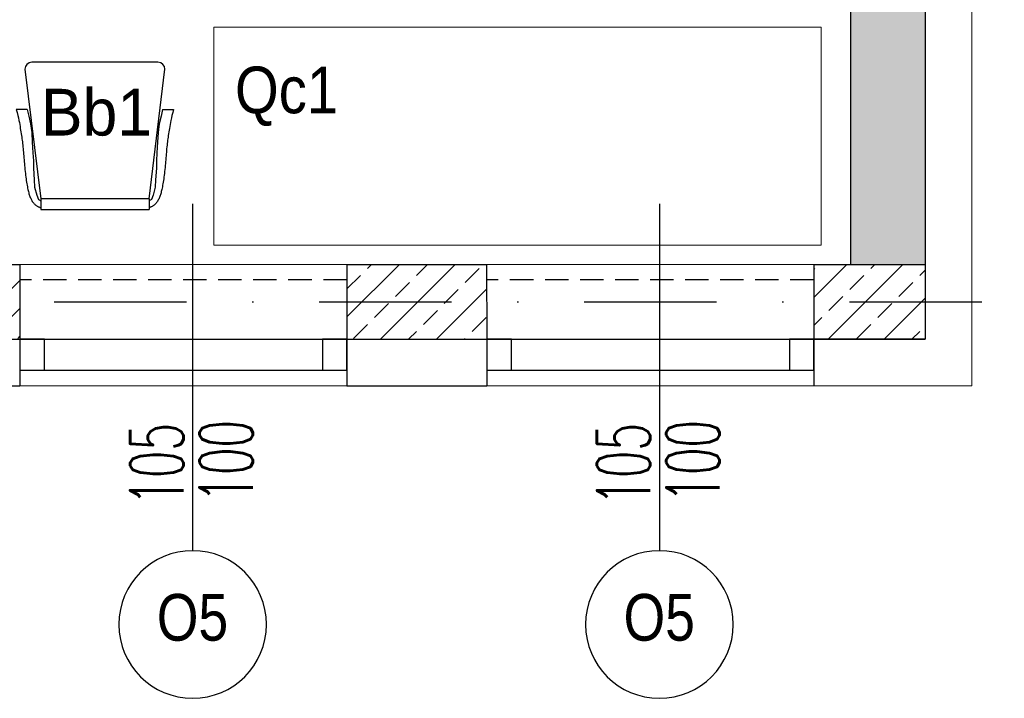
# Model space of a CAD drawing. Header units: millimetres. Extents: x 14495 to 271441, y -21035 to 2232.
# Tile 221 of 227: x 87772 to 88088, y -383 to -165. Entities that reach past the tile are written whole.
import ezdxf
from ezdxf.enums import TextEntityAlignment as Align
from ezdxf.lldxf.tags import DXFTag

# ---------------------------------------------------------------- set-up
doc = ezdxf.new("R2010")
doc.units = ezdxf.units.MM
doc.linetypes.add('DASHDOT', pattern=[1, 0.5, -0.25, 0, -0.25])
doc.linetypes.add('HIDDENX2', pattern=[0.75, 0.5, -0.25])
for name, color, linetype in [('-- TECH  SYMBOLE', 1, 'Continuous'), ('a-bloki-drzwi', 52, 'Continuous'), ('a-cienka', 8, 'Continuous'), ('A_bloki-drzwi', 1, 'Continuous'), ('A_BLOKI_KÓŁKO', 1, 'Continuous'), ('A_BLOKI_OPIS', 1, 'Continuous'), ('a_HATCH', 9, 'Continuous'), ('A_L przerywana', 251, 'HIDDENX2'), ('A_OSIE', 252, 'DASHDOT'), ('A_PROJEKTOWANE', 3, 'Continuous'), ('meble', 1, 'Continuous'), ('TECH Meble', 1, 'Continuous')]:
    doc.layers.add(name, color=color, linetype=linetype)
doc.layers.add('A_L_CIENKA', color=251, linetype='Continuous', lineweight=5)
doc.styles.add('arialce', font='ARIALN.TTF')
doc.styles.add('cg', font='GOTHIC.TTF')
doc.styles.add('ROMANS', font='romans', dxfattribs={"width": 0.6})
tags = doc.linetypes.add('DASH', pattern=[15, 10, -5]).pattern_tags.tags
tags[6:7] = [DXFTag(74, 4), DXFTag(75, 0), DXFTag(340, '0'), DXFTag(46, 1.0), DXFTag(50, 0.0), DXFTag(44, 0.0), DXFTag(45, 0.0)]
tags[4:5] = [DXFTag(74, 4), DXFTag(75, 0), DXFTag(340, '0'), DXFTag(46, 1.0), DXFTag(50, 0.0), DXFTag(44, 0.0), DXFTag(45, 0.0)]
pattern_1 = [(45, (-1396.247, 0.158), (-8.9802561, 8.9802561), []), (45, (-1387.267, 0.158), (-8.9802561, 8.9802561), [6.35, -3.175])]

# ---------------------------------------------------------------- blocks, each defined once
blk = doc.blocks.new('HJTS')
at = {"color": 8}
blk.add_line((0, 0), (0, 111.34), dxfattribs=at)
at = {"layer": 'A_BLOKI_KÓŁKO', "ltscale": 0.04}
blk.add_circle((0, 135.04), 23.7, dxfattribs=at)
at = {"layer": 'A_BLOKI_OPIS', "style": 'ROMANS'}
for tag, height, width, p in [('O', 20.59, 0.5, (-0.05, 135.67)), ('100', 17.16, 0.6, (-11.49, 86.54)), ('200', 17.16, 0.6, (10.76, 86.54))]:
    blk.add_attdef(tag, text='', height=height, rotation=90, dxfattribs=dict(at, width=width)).set_placement(p, align=Align.MIDDLE)
blk = doc.blocks.new('krzesło')
at = {"color": 2, "ltscale": 0.1}
for p, q in [((3434.79, -4346.03), (3394.29, -4346.03)), ((3392.04, -4348.28), (3397.14, -4389.9)), ((3431.95, -4389.9), (3437.04, -4348.28)), ((3392.77, -4361.22), (3389.26, -4361.22)), ((3436.3, -4361.22), (3439.81, -4361.22)), ((3431.94, -4389.9), (3397.13, -4389.9)), ((3397.13, -4389.9), (3397.13, -4393.28)), ((3431.94, -4389.9), (3431.94, -4393.28)), ((3397.13, -4393.28), (3431.94, -4393.28))]:
    blk.add_line(p, q, dxfattribs=at)
for points in [[(3389.26, -4361.22), (3389.54, -4362.19), (3389.78, -4363.08), (3389.98, -4363.91), (3390.15, -4364.67), (3390.28, -4365.37), (3390.4, -4366.04), (3390.5, -4366.66), (3390.6, -4367.26), (3390.69, -4367.84), (3390.78, -4368.4), (3390.86, -4368.95), (3390.95, -4369.49), (3391.03, -4370.02), (3391.1, -4370.55), (3391.18, -4371.08), (3391.25, -4371.61), (3391.31, -4372.14), (3391.37, -4372.68), (3391.43, -4373.22), (3391.49, -4373.78), (3391.54, -4374.34), (3391.59, -4374.91), (3391.64, -4375.49), (3391.69, -4376.09), (3391.74, -4376.69), (3391.79, -4377.31), (3391.85, -4377.94), (3391.9, -4378.57), (3391.96, -4379.2), (3392.01, -4379.83), (3392.07, -4380.46), (3392.14, -4381.08), (3392.21, -4381.69), (3392.28, -4382.3), (3392.36, -4382.89), (3392.44, -4383.46), (3392.52, -4384.01), (3392.6, -4384.54), (3392.68, -4385.05), (3392.77, -4385.53), (3392.85, -4385.99), (3392.93, -4386.42), (3393.02, -4386.82), (3393.11, -4387.2), (3393.2, -4387.56), (3393.29, -4387.91), (3393.38, -4388.24), (3393.48, -4388.55), (3393.58, -4388.85), (3393.69, -4389.15), (3393.8, -4389.43), (3393.92, -4389.7), (3394.04, -4389.96), (3394.17, -4390.21), (3394.3, -4390.44), (3394.44, -4390.67), (3394.59, -4390.89), (3394.74, -4391.09), (3394.89, -4391.28), (3395.05, -4391.46), (3395.21, -4391.63), (3395.37, -4391.78), (3395.53, -4391.92), (3395.69, -4392.04), (3395.85, -4392.15), (3396.01, -4392.24), (3396.17, -4392.33), (3396.34, -4392.41), (3396.52, -4392.48), (3396.71, -4392.56), (3396.91, -4392.63), (3397.13, -4392.72)], [(3392.77, -4361.22), (3393.3, -4363.36), (3393.84, -4365.76), (3394.24, -4368.59), (3394.38, -4371.7), (3394.64, -4375.1), (3394.78, -4377.64), (3394.78, -4380.04), (3395.05, -4383.72), (3395.18, -4386.12), (3395.85, -4388.67), (3396.39, -4390.08), (3397.13, -4390.47)], [(3436.3, -4361.22), (3435.77, -4363.36), (3435.23, -4365.76), (3434.83, -4368.59), (3434.69, -4371.7), (3434.43, -4375.1), (3434.29, -4377.64), (3434.29, -4380.04), (3434.02, -4383.72), (3433.89, -4386.12), (3433.22, -4388.67), (3432.68, -4390.08), (3431.94, -4390.47)], [(3439.81, -4361.22), (3439.53, -4362.19), (3439.29, -4363.08), (3439.09, -4363.91), (3438.92, -4364.67), (3438.79, -4365.37), (3438.67, -4366.04), (3438.57, -4366.66), (3438.47, -4367.26), (3438.38, -4367.84), (3438.29, -4368.4), (3438.21, -4368.95), (3438.12, -4369.49), (3438.04, -4370.02), (3437.97, -4370.55), (3437.89, -4371.08), (3437.82, -4371.61), (3437.76, -4372.14), (3437.7, -4372.68), (3437.64, -4373.22), (3437.58, -4373.78), (3437.53, -4374.34), (3437.48, -4374.91), (3437.43, -4375.49), (3437.38, -4376.09), (3437.33, -4376.69), (3437.27, -4377.31), (3437.22, -4377.94), (3437.17, -4378.57), (3437.11, -4379.2), (3437.06, -4379.83), (3436.99, -4380.46), (3436.93, -4381.08), (3436.86, -4381.69), (3436.79, -4382.3), (3436.71, -4382.89), (3436.63, -4383.46), (3436.55, -4384.01), (3436.47, -4384.54), (3436.39, -4385.05), (3436.3, -4385.53), (3436.22, -4385.99), (3436.14, -4386.42), (3436.05, -4386.82), (3435.96, -4387.2), (3435.87, -4387.56), (3435.78, -4387.91), (3435.69, -4388.24), (3435.59, -4388.55), (3435.49, -4388.85), (3435.38, -4389.15), (3435.27, -4389.43), (3435.15, -4389.7), (3435.03, -4389.96), (3434.9, -4390.21), (3434.77, -4390.44), (3434.63, -4390.67), (3434.48, -4390.89), (3434.33, -4391.09), (3434.18, -4391.28), (3434.02, -4391.46), (3433.86, -4391.63), (3433.7, -4391.78), (3433.54, -4391.92), (3433.38, -4392.04), (3433.22, -4392.15), (3433.06, -4392.24), (3432.9, -4392.33), (3432.73, -4392.41), (3432.55, -4392.48), (3432.36, -4392.56), (3432.16, -4392.63), (3431.94, -4392.72)]]:
    blk.add_lwpolyline(points, dxfattribs=at)
for centre, start, end in [((3394.29, -4348.28), 90, 180), ((3434.79, -4348.28), 0, 90)]:
    blk.add_arc(centre, 2.25, start, end, dxfattribs=at)
blk = doc.blocks.new('krzesełko')
at = {"layer": 'TECH Meble'}
blk.add_blockref('krzesło', (-3414.54, 4393.28), dxfattribs=at)

msp = doc.modelspace()

# ---------------------------------------------------------------- hatches: boundary and pattern name
at = {"layer": 'a_HATCH', "linetype": 'Continuous', "lineweight": 13}
h = msp.add_hatch(dxfattribs=at)
h.set_pattern_fill('ANSI33', color=256, scale=2, style=0)
h.set_pattern_definition([(45, (-4035.47, -134.583), (-8.9802561, 8.9802561), []), (45, (-4026.489, -134.583), (-8.9802561, 8.9802561), [6.35, -3.175])])
h.paths.add_polyline_path([(88026.58, 1476.74), (88026.58, 1452.74), (88038.29, 1452.74), (88038.29, 1032.24), (88048.29, 1032.24), (88048.29, 1022.24), (88038.29, 1022.24), (88038.29, 594.69), (88048.29, 594.69), (88048.29, 584.69), (88038.29, 584.69), (88038.29, -243.26), (88062.29, -243.26), (88062.29, 1476.74)])
h = msp.add_hatch(dxfattribs=at)
h.set_pattern_fill('ANSI33', color=256, scale=2, style=0)
h.set_pattern_definition(pattern_1)
h.paths.add_polyline_path([(87726.72, -243.26), (87726.72, -248.26), (87726.72, -255.26), (87749.87, -255.26), (87749.87, -243.26)])
h.paths.add_polyline_path([(87771.61, -255.26), (87771.59, -248.26), (87771.58, -243.26), (87749.87, -243.26), (87749.87, -255.26)])
h.paths.add_polyline_path([(87749.87, -255.26), (87726.72, -255.26), (87726.72, -267.26), (87749.87, -267.26)])
h.paths.add_polyline_path([(87749.87, -267.26), (87771.65, -267.26), (87771.61, -255.26), (87749.87, -255.26)])
h = msp.add_hatch(dxfattribs=at)
h.set_pattern_fill('ANSI33', color=256, scale=2, style=0)
h.set_pattern_definition(pattern_1)
h.paths.add_polyline_path([(87876.65, -243.26), (87876.65, -248.26), (87876.65, -255.26), (87899.79, -255.26), (87899.79, -243.26)])
h.paths.add_polyline_path([(87921.54, -255.26), (87921.52, -248.26), (87921.5, -243.26), (87899.79, -243.26), (87899.79, -255.26)])
h.paths.add_polyline_path([(87899.79, -255.26), (87876.65, -255.26), (87876.65, -267.26), (87899.79, -267.26)])
h.paths.add_polyline_path([(87899.79, -267.26), (87921.58, -267.26), (87921.54, -255.26), (87899.79, -255.26)])
h = msp.add_hatch(dxfattribs=at)
h.set_pattern_fill('ANSI33', color=256, scale=2, style=0)
h.set_pattern_definition(pattern_1)
h.paths.add_polyline_path([(88049.79, -267.26), (88062.29, -267.26), (88062.29, -255.26), (88049.79, -255.26)])
h.paths.add_polyline_path([(88026.58, -267.26), (88049.79, -267.26), (88049.79, -255.26), (88026.58, -255.26)])
h.paths.add_polyline_path([(88026.58, -243.26), (88026.58, -255.26), (88049.79, -255.26), (88049.79, -243.26)])
h.paths.add_polyline_path([(88049.79, -243.26), (88049.79, -255.26), (88062.29, -255.26), (88062.29, -243.26)])

# ---------------------------------------------------------------- linework, layer by layer
at = {"layer": 'a-cienka'}
for p, q in [((87771.65, -267.26), (87771.65, -282.26)), ((87876.65, -267.26), (87876.65, -282.26)), ((87921.58, -267.26), (87921.58, -282.26)), ((88026.58, -267.26), (88026.58, -282.26)), ((87726.65, -282.26), (87771.65, -282.26)), ((87726.65, -282.26), (87771.65, -282.26)), ((87876.65, -282.26), (87921.58, -282.26))]:
    msp.add_line(p, q, dxfattribs=at)
at = {"layer": 'A_bloki-drzwi', "linetype": 'DASH'}
for p, q in [((87771.65, -267.26), (87876.65, -267.26)), ((87921.58, -267.26), (88026.58, -267.26)), ((87771.65, -277.26), (87876.65, -277.26)), ((87921.58, -277.26), (88026.58, -277.26))]:
    msp.add_line(p, q, dxfattribs=at)
at = {"layer": 'A_bloki-drzwi'}
for points in [[(87771.65, -277.26), (87779.52, -277.26), (87779.52, -267.26), (87771.65, -267.26)], [(87868.78, -277.26), (87876.65, -277.26), (87876.65, -267.26), (87868.78, -267.26)], [(87921.58, -277.26), (87929.44, -277.26), (87929.44, -267.26), (87921.58, -267.26)], [(88018.71, -277.26), (88026.58, -277.26), (88026.58, -267.26), (88018.71, -267.26)]]:
    msp.add_lwpolyline(points, close=True, dxfattribs=at)
at = {"layer": 'A_L przerywana', "ltscale": 15}
for p, q in [((87876.58, -248.26), (87771.58, -248.26)), ((88026.5, -248.26), (87921.5, -248.26))]:
    msp.add_line(p, q, dxfattribs=at)
at = {"layer": 'A_L_CIENKA'}
for p, q in [((88077.29, 1491.74), (88077.29, -282.26)), ((87876.58, -243.26), (87771.58, -243.26)), ((88026.5, -243.26), (87921.5, -243.26)), ((88077.29, -282.26), (86279.79, -282.26)), ((87771.65, -282.26), (87876.65, -282.26)), ((87921.58, -282.26), (88026.58, -282.26))]:
    msp.add_line(p, q, dxfattribs=at)
at = {"layer": 'A_OSIE', "ltscale": 85}
msp.add_line((86165.76, -255.26), (88169.23, -255.26), dxfattribs=at)
at = {"layer": 'A_PROJEKTOWANE'}
for p, q in [((88062.29, 1476.74), (88062.29, -267.26)), ((88038.29, 584.69), (88038.29, -243.26)), ((87726.65, -243.26), (87771.58, -243.26)), ((87726.65, -243.26), (87771.58, -243.26)), ((87771.58, -243.26), (87771.58, -267.26)), ((87876.65, -243.26), (87876.65, -267.26)), ((87876.65, -243.26), (87921.5, -243.26)), ((87876.65, -243.26), (87876.65, -279.76)), ((87876.65, -243.26), (87921.5, -243.26)), ((87921.5, -243.26), (87921.58, -267.26)), ((88026.58, -243.26), (88026.58, -267.26)), ((88026.58, -243.26), (88026.58, -279.76)), ((88026.58, -243.26), (88062.29, -243.26)), ((87726.65, -267.26), (87771.58, -267.26)), ((87876.65, -267.26), (87921.5, -267.26)), ((88026.58, -267.26), (88062.29, -267.26))]:
    msp.add_line(p, q, dxfattribs=at)
msp.add_lwpolyline([(88062.29, -267.26), (88026.58, -267.26)], dxfattribs=at)
at = {"layer": 'meble', "color": 2, "lineweight": 15}
msp.add_lwpolyline([(87833.96, -167.12), (88028.96, -167.12), (88028.96, -237.12), (87833.96, -237.12)], close=True, dxfattribs=at)

# ---------------------------------------------------------------- block references
at = {"layer": 'a-bloki-drzwi'}
ref = msp.add_blockref('HJTS', (87827.11, -223.84), dxfattribs=dict(at, xscale=-1, rotation=180))
ref.add_attrib('O', 'O5', dxfattribs={"layer": 'A_BLOKI_OPIS', "extrusion": (0, 0, -1), "height": 15, "style": 'arialce', "text_generation_flag": 2}).set_placement((-87827.06, -356.57), align=Align.MIDDLE)
ref.add_attrib('100', '105', dxfattribs={"layer": 'A_BLOKI_OPIS', "extrusion": (0, 0, -1), "height": 17.16, "rotation": 90, "style": 'ROMANS', "text_generation_flag": 4, "width": 0.6}).set_placement((-87815.62, -307.45), align=Align.MIDDLE)
ref.add_attrib('200', '100', dxfattribs={"layer": 'A_BLOKI_OPIS', "extrusion": (0, 0, -1), "height": 17.16, "rotation": 90, "style": 'ROMANS', "text_generation_flag": 4, "width": 0.6}).set_placement((-87837.88, -306.47), align=Align.MIDDLE)
ref = msp.add_blockref('HJTS', (87976.97, -223.84), dxfattribs=dict(at, xscale=-1, rotation=180))
ref.add_attrib('O', 'O5', dxfattribs={"layer": 'A_BLOKI_OPIS', "extrusion": (0, 0, -1), "height": 15, "style": 'arialce', "text_generation_flag": 2}).set_placement((-87976.92, -356.57), align=Align.MIDDLE)
ref.add_attrib('100', '105', dxfattribs={"layer": 'A_BLOKI_OPIS', "extrusion": (0, 0, -1), "height": 17.16, "rotation": 90, "style": 'ROMANS', "text_generation_flag": 4, "width": 0.6}).set_placement((-87965.47, -307.45), align=Align.MIDDLE)
ref.add_attrib('200', '100', dxfattribs={"layer": 'A_BLOKI_OPIS', "extrusion": (0, 0, -1), "height": 17.16, "rotation": 90, "style": 'ROMANS', "text_generation_flag": 4, "width": 0.6}).set_placement((-87987.73, -306.47), align=Align.MIDDLE)
at = {"layer": 'A_L_CIENKA', "linetype": 'Continuous', "lineweight": 13}
msp.add_blockref('krzesełko', (87795.72, -225.61), dxfattribs=at)

# ---------------------------------------------------------------- texts
at = {"layer": '-- TECH  SYMBOLE', "color": 1, "style": 'cg', "width": 0.9}
msp.add_text('Qc1', height=15, dxfattribs=at).set_placement((87840.7, -194.73))
msp.add_text('Qc1', height=15, dxfattribs=at).set_placement((87840.7, -194.73))
at = {"layer": '-- TECH  SYMBOLE', "color": 1, "style": 'cg'}
msp.add_text('Bb1', height=15, dxfattribs=at).set_placement((87778.38, -201.87))

doc.saveas('drawing.dxf')
